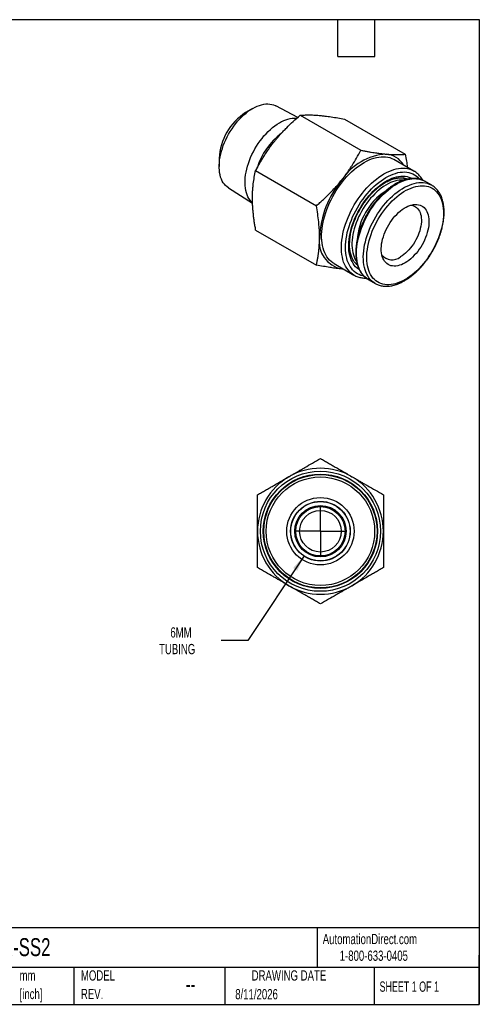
# Model space of a CAD drawing. Header units: millimetres. Extents: x 3 to 137, y 3 to 105.
# Tile 2 of 2: x 89 to 137, y 3 to 105. Entities that reach past the tile are written whole.
import ezdxf

# ---------------------------------------------------------------- set-up
doc = ezdxf.new("R2010")
doc.units = ezdxf.units.MM
doc.header["$LTSCALE"] = 0.5
doc.linetypes.add('SLD-Center', pattern=[19.05, 15.24, -1.27, 1.27, -1.27])
doc.linetypes.add('SLD-Solid', pattern=[0])
doc.layers.add('CENTER', color=40, linetype='SLD-Center')
doc.layers.add('DIMENSIONS', color=140, linetype='SLD-Solid', lineweight=25)
doc.layers.add('TEXT', color=140, linetype='SLD-Solid', lineweight=25)
doc.styles.add('SLDTEXTSTYLE0', font='TXT', dxfattribs={"width": 0.7})
doc.styles.add('SLDTEXTSTYLE1', font='TXT', dxfattribs={"width": 0.65})
doc.dimstyles.new('SLDDIMSTYLE1', dxfattribs={"dimtxt": 1.079004, "dimasz": 1.651, "dimexe": 0, "dimexo": 0.0625, "dimgap": 0.269751, "dimtad": 0, "dimtih": 1, "dimtoh": 1, "dimdec": 1, "dimrnd": 1e-09, "dimzin": 12, "dimdsep": 46, "dimtxsty": 'SLDTEXTSTYLE0', "dimsah": 1, "dimcen": 0, "dimadec": 0, "dimazin": 3, "dimtfac": 1, "dimtdec": 1, "dimtofl": 0, "dimtmove": 0, "dimatfit": 3, "dimfxl": 0, "dimfrac": 2, "dimtolj": 1, "dimtzin": 12, "dimarcsym": 0})

# ---------------------------------------------------------------- blocks, each defined once
blk = doc.blocks.new('SW_NOTE_0')
at = {"layer": 'TEXT', "color": 0, "char_height": 1.058, "attachment_point": 1, "style": 'SLDTEXTSTYLE0'}
for s, insert in [('mm', (0, 1.36)), ('[inch]', (0, -0.55))]:
    blk.add_mtext(s, dxfattribs=dict(at, insert=insert))
blk = doc.blocks.new('SW_NOTE_0_6')
at = {"layer": 'TEXT', "color": 0, "char_height": 1.058, "attachment_point": 1, "style": 'SLDTEXTSTYLE0'}
for s, insert in [('MODEL', (0, 1.36)), ('REV.', (0, -0.55))]:
    blk.add_mtext(s, dxfattribs=dict(at, insert=insert))
blk = doc.blocks.new('_D_4')
at = {"layer": 'DIMENSIONS'}
for p, q in [((118.42, 49.44), (112.62, 40.71)), ((112.62, 40.71), (109.85, 40.71))]:
    blk.add_line(p, q, dxfattribs=at)
blk.add_solid([(118.42, 49.44), (117.29, 48.2), (117.72, 47.92)], dxfattribs=at)
at = {"layer": 'DIMENSIONS', "char_height": 1.058, "attachment_point": 1, "style": 'SLDTEXTSTYLE0'}
for s, insert in [('6MM', (104.61, 42.08)), ('TUBING', (103.44, 40.36))]:
    blk.add_mtext(s, dxfattribs=dict(at, insert=insert))
blk = doc.blocks.new('SW_CENTERMARKSYMBOL_0')
at = {"layer": 'CENTER', "color": 0}
for q in [(0, 2.54), (-2.54, 0), (0, -2.54), (2.54, 0)]:
    blk.add_line((0, 0), q, dxfattribs=at)

msp = doc.modelspace()

# ---------------------------------------------------------------- linework, layer by layer
for p, q in [((113.11, 95.61), (112.38, 95.19)), ((117.77, 94.69), (115.5, 95.88)), ((118.02, 94.91), (124.28, 91.3)), ((122.61, 94.5), (128.88, 90.89)), ((109.65, 90.46), (109.65, 89.62)), ((129.77, 89.16), (127.71, 90.35)), ((113.42, 89.2), (119.69, 85.58)), ((128.93, 88.29), (128.67, 88.44)), ((129.77, 89.16), (129.78, 89.15)), ((110.61, 87.41), (113.1, 85.84)), ((131.61, 87.7), (130.9, 88.1)), ((131.61, 87.7), (131.62, 87.69)), ((113.42, 83.07), (119.69, 79.45)), ((121.52, 79.61), (123.57, 78.42)), ((123.65, 79.73), (123.91, 79.58)), ((122.32, 79.05), (122.49, 79.04)), ((122.5, 79.04), (122.32, 79.05)), ((123.58, 78.41), (123.57, 78.42)), ((125.05, 77.97), (125.76, 77.56)), ((125.78, 77.55), (125.76, 77.56))]:
    msp.add_line(p, q)
at = {"flags": 128}
for points in [[(111.56, 94.29), (111.77, 94.53), (111.99, 94.75), (112.21, 94.95), (112.43, 95.14), (112.66, 95.32), (112.89, 95.48), (113.12, 95.62), (113.36, 95.74), (113.59, 95.85), (113.81, 95.93), (114.04, 96), (114.26, 96.05), (114.47, 96.08), (114.68, 96.08), (114.89, 96.07), (115.08, 96.04), (115.27, 95.99), (115.44, 95.92), (115.5, 95.88)], [(110.61, 87.41), (110.46, 87.52), (110.32, 87.65), (110.19, 87.79), (110.07, 87.95), (109.97, 88.13), (109.88, 88.33), (109.8, 88.54), (109.74, 88.76), (109.7, 88.99), (109.67, 89.24), (109.65, 89.5), (109.65, 89.77), (109.67, 90.04), (109.7, 90.33), (109.75, 90.61), (109.81, 90.91), (109.89, 91.2), (109.98, 91.5), (110.08, 91.8), (110.2, 92.1), (110.33, 92.39), (110.48, 92.68), (110.63, 92.97), (110.8, 93.25), (110.98, 93.53), (111.16, 93.79), (111.36, 94.05), (111.56, 94.29)], [(113.1, 85.87), (112.97, 86), (112.84, 86.15), (112.72, 86.32), (112.62, 86.51), (112.53, 86.71), (112.46, 86.92), (112.4, 87.15), (112.36, 87.39), (112.33, 87.65), (112.32, 87.91), (112.33, 88.18), (112.35, 88.47), (112.38, 88.75), (112.43, 89.05), (112.5, 89.34), (112.58, 89.65), (112.67, 89.95), (112.78, 90.25), (112.9, 90.55), (113.03, 90.85), (113.18, 91.15), (113.34, 91.44), (113.51, 91.72), (113.69, 92), (113.88, 92.27), (114.08, 92.53), (114.28, 92.78), (114.5, 93.01), (114.72, 93.23), (114.94, 93.44), (115.17, 93.64), (115.4, 93.82), (115.63, 93.98), (115.87, 94.12)], [(121.52, 79.61), (121.38, 79.69), (121.21, 79.82), (121.05, 79.97), (120.91, 80.13), (120.78, 80.32), (120.66, 80.51), (120.55, 80.73), (120.46, 80.96), (120.39, 81.2), (120.33, 81.46), (120.28, 81.73), (120.25, 82.01), (120.23, 82.3), (120.23, 82.6), (120.25, 82.91), (120.28, 83.22), (120.33, 83.54), (120.39, 83.87), (120.46, 84.2), (120.55, 84.53), (120.66, 84.87), (120.78, 85.2), (120.91, 85.54), (121.05, 85.87), (121.21, 86.2), (121.38, 86.53), (121.56, 86.85), (121.75, 87.16), (121.95, 87.47), (122.17, 87.76), (122.39, 88.05), (122.61, 88.33), (122.85, 88.59), (123.09, 88.84), (123.33, 89.08), (123.59, 89.3), (123.84, 89.51), (124.1, 89.7), (124.36, 89.88), (124.62, 90.04), (124.87, 90.18), (125.13, 90.3), (125.39, 90.41), (125.64, 90.49), (125.9, 90.56), (126.14, 90.6), (126.38, 90.63), (126.62, 90.64), (126.84, 90.62), (127.06, 90.59), (127.28, 90.54), (127.48, 90.46), (127.67, 90.37), (127.71, 90.35)], [(123.57, 78.42), (123.43, 78.51), (123.26, 78.64), (123.1, 78.79), (122.96, 78.95), (122.83, 79.13), (122.71, 79.33), (122.6, 79.55), (122.51, 79.77), (122.44, 80.02), (122.38, 80.27), (122.33, 80.54), (122.3, 80.82), (122.28, 81.11), (122.28, 81.41), (122.3, 81.72), (122.33, 82.04), (122.38, 82.36), (122.44, 82.69), (122.51, 83.02), (122.6, 83.35), (122.71, 83.69), (122.83, 84.02), (122.96, 84.36), (123.1, 84.69), (123.26, 85.02), (123.43, 85.34), (123.61, 85.66), (123.8, 85.98), (124.01, 86.28), (124.22, 86.58), (124.44, 86.87), (124.66, 87.14), (124.9, 87.41), (125.14, 87.66), (125.39, 87.9), (125.64, 88.12), (125.89, 88.33), (126.15, 88.52), (126.41, 88.7), (126.67, 88.86), (126.93, 89), (127.18, 89.12), (127.44, 89.22), (127.7, 89.31), (127.95, 89.37), (128.19, 89.42), (128.43, 89.45), (128.67, 89.45), (128.9, 89.44), (129.11, 89.41), (129.33, 89.35), (129.53, 89.28), (129.72, 89.19), (129.77, 89.16)], [(124.59, 78.32), (124.51, 78.34), (124.3, 78.39), (124.11, 78.47), (123.93, 78.56), (123.76, 78.67), (123.59, 78.8), (123.44, 78.95), (123.31, 79.12), (123.18, 79.3), (123.07, 79.5), (122.98, 79.71), (122.89, 79.94), (122.83, 80.18), (122.77, 80.43), (122.74, 80.7), (122.71, 80.98), (122.71, 81.26), (122.71, 81.56), (122.74, 81.86), (122.77, 82.17), (122.83, 82.49), (122.89, 82.8), (122.98, 83.13), (123.07, 83.45), (123.18, 83.78), (123.31, 84.1), (123.44, 84.43), (123.59, 84.75), (123.76, 85.06), (123.93, 85.37), (124.11, 85.68), (124.3, 85.98), (124.51, 86.27), (124.72, 86.55), (124.94, 86.82), (125.17, 87.08), (125.4, 87.32), (125.64, 87.55), (125.88, 87.77), (126.13, 87.98), (126.37, 88.16), (126.63, 88.33), (126.88, 88.49), (127.13, 88.62), (127.38, 88.74), (127.63, 88.84), (127.88, 88.92), (128.12, 88.99), (128.36, 89.03), (128.59, 89.05), (128.82, 89.06), (129.04, 89.04), (129.25, 89), (129.45, 88.95), (129.64, 88.87), (129.83, 88.78), (130, 88.67), (130.16, 88.54), (130.31, 88.39), (130.37, 88.33)], [(124.13, 78.98), (124.05, 79.03), (123.89, 79.15), (123.74, 79.29), (123.61, 79.44), (123.49, 79.62), (123.38, 79.81), (123.28, 80.01), (123.2, 80.23), (123.14, 80.47), (123.09, 80.71), (123.05, 80.97), (123.04, 81.24), (123.03, 81.52), (123.04, 81.81), (123.07, 82.1), (123.11, 82.41), (123.17, 82.71), (123.24, 83.03), (123.33, 83.34), (123.43, 83.65), (123.55, 83.97), (123.68, 84.28), (123.82, 84.59), (123.97, 84.9), (124.14, 85.2), (124.31, 85.5), (124.5, 85.79), (124.7, 86.07), (124.9, 86.34), (125.12, 86.6), (125.34, 86.85), (125.56, 87.09), (125.79, 87.31), (126.03, 87.51), (126.27, 87.71), (126.51, 87.88), (126.76, 88.04), (127, 88.18), (127.24, 88.3), (127.49, 88.41), (127.73, 88.49), (127.96, 88.56), (128.19, 88.6), (128.42, 88.63), (128.64, 88.64), (128.85, 88.62), (129.06, 88.59), (129.26, 88.54), (129.44, 88.46), (129.57, 88.4)], [(128.81, 88.42), (128.82, 88.41), (128.94, 88.29)], [(128.71, 88.22), (128.66, 88.23), (128.45, 88.23), (128.24, 88.21), (128.02, 88.18), (127.8, 88.12), (127.57, 88.05), (127.34, 87.96), (127.1, 87.84), (126.87, 87.71), (126.63, 87.56), (126.4, 87.4), (126.17, 87.22), (125.95, 87.02), (125.72, 86.81), (125.51, 86.58), (125.29, 86.35), (125.09, 86.1), (124.89, 85.84), (124.71, 85.57), (124.53, 85.29), (124.36, 85), (124.2, 84.71), (124.06, 84.42), (123.93, 84.12), (123.81, 83.82), (123.7, 83.51), (123.61, 83.21), (123.53, 82.91), (123.47, 82.62), (123.42, 82.32), (123.39, 82.04), (123.37, 81.76), (123.37, 81.49), (123.39, 81.23), (123.42, 80.97), (123.46, 80.74), (123.52, 80.51), (123.59, 80.29), (123.68, 80.1), (123.78, 79.91), (123.85, 79.81)], [(125.05, 77.97), (125.03, 77.98), (124.86, 78.1), (124.7, 78.23), (124.55, 78.38), (124.41, 78.55), (124.29, 78.74), (124.18, 78.94), (124.09, 79.15), (124.01, 79.38), (123.95, 79.63), (123.9, 79.89), (123.86, 80.15), (123.84, 80.43), (123.84, 80.72), (123.85, 81.02), (123.88, 81.33), (123.92, 81.64), (123.98, 81.95), (124.05, 82.28), (124.13, 82.6), (124.24, 82.92), (124.35, 83.25), (124.48, 83.57), (124.62, 83.9), (124.77, 84.22), (124.94, 84.53), (125.12, 84.84), (125.3, 85.15), (125.5, 85.44), (125.71, 85.73), (125.92, 86), (126.15, 86.27), (126.38, 86.52), (126.61, 86.76), (126.85, 86.99), (127.1, 87.2), (127.35, 87.4), (127.6, 87.58), (127.85, 87.74), (128.1, 87.89), (128.35, 88.01), (128.6, 88.12), (128.85, 88.21), (129.1, 88.28), (129.34, 88.33), (129.57, 88.37), (129.8, 88.38), (130.02, 88.37), (130.24, 88.34), (130.45, 88.3), (130.64, 88.23), (130.83, 88.14), (130.9, 88.1)], [(125.76, 77.56), (125.73, 77.58), (125.56, 77.69), (125.4, 77.82), (125.25, 77.98), (125.12, 78.14), (125, 78.33), (124.89, 78.53), (124.8, 78.75), (124.72, 78.98), (124.65, 79.22), (124.6, 79.48), (124.57, 79.75), (124.55, 80.03), (124.54, 80.31), (124.56, 80.61), (124.58, 80.92), (124.63, 81.23), (124.68, 81.55), (124.75, 81.87), (124.84, 82.19), (124.94, 82.52), (125.06, 82.84), (125.19, 83.17), (125.33, 83.49), (125.48, 83.81), (125.65, 84.12), (125.82, 84.43), (126.01, 84.74), (126.21, 85.03), (126.42, 85.32), (126.63, 85.6), (126.85, 85.86), (127.08, 86.11), (127.32, 86.35), (127.56, 86.58), (127.8, 86.79), (128.05, 86.99), (128.3, 87.17), (128.55, 87.33), (128.81, 87.48), (129.06, 87.6), (129.31, 87.71), (129.56, 87.8), (129.8, 87.88), (130.04, 87.93), (130.28, 87.96), (130.51, 87.97), (130.73, 87.96), (130.95, 87.93), (131.15, 87.89), (131.35, 87.82), (131.54, 87.73), (131.61, 87.7)], [(128.86, 77.96), (128.61, 77.82), (128.37, 77.71), (128.12, 77.61), (127.88, 77.53), (127.65, 77.47), (127.41, 77.44), (127.19, 77.42), (126.97, 77.42), (126.75, 77.44), (126.55, 77.48), (126.35, 77.54), (126.17, 77.62), (125.99, 77.72), (125.83, 77.83), (125.68, 77.97), (125.54, 78.12), (125.41, 78.29), (125.29, 78.48), (125.19, 78.68), (125.11, 78.9), (125.04, 79.13), (124.98, 79.37), (124.94, 79.63), (124.91, 79.89), (124.9, 80.17), (124.9, 80.46), (124.92, 80.75), (124.96, 81.05), (125.01, 81.36), (125.07, 81.67), (125.15, 81.99), (125.24, 82.3), (125.35, 82.62), (125.47, 82.94), (125.6, 83.26), (125.75, 83.57), (125.91, 83.88), (126.08, 84.18), (126.26, 84.48), (126.45, 84.77), (126.65, 85.05), (126.86, 85.32), (127.08, 85.58), (127.3, 85.83), (127.53, 86.07), (127.76, 86.29), (128, 86.5), (128.24, 86.69), (128.49, 86.87), (128.73, 87.03), (128.98, 87.17), (129.23, 87.29), (129.47, 87.4), (129.71, 87.49), (129.95, 87.55), (130.19, 87.6), (130.42, 87.63), (130.64, 87.64), (130.86, 87.63), (131.06, 87.6), (131.26, 87.55), (131.46, 87.48), (131.64, 87.39), (131.81, 87.28), (131.96, 87.16), (132.11, 87.01), (132.25, 86.85), (132.37, 86.67), (132.47, 86.48), (132.57, 86.27), (132.65, 86.05), (132.71, 85.81), (132.76, 85.56), (132.79, 85.3), (132.81, 85.02), (132.82, 84.74), (132.81, 84.45), (132.78, 84.15), (132.74, 83.85), (132.68, 83.54), (132.61, 83.23), (132.52, 82.91), (132.42, 82.59), (132.31, 82.27), (132.18, 81.96), (132.04, 81.64), (131.89, 81.33), (131.72, 81.02), (131.55, 80.72), (131.36, 80.43), (131.17, 80.14), (130.96, 79.87), (130.75, 79.6), (130.53, 79.35), (130.3, 79.1), (130.07, 78.87), (129.83, 78.66), (129.59, 78.46), (129.35, 78.27), (129.1, 78.11), (128.86, 77.96)], [(128.86, 79.68), (128.66, 79.58), (128.47, 79.49), (128.28, 79.43), (128.09, 79.38), (127.9, 79.35), (127.73, 79.35), (127.56, 79.36), (127.39, 79.39), (127.24, 79.45), (127.1, 79.52), (126.97, 79.61), (126.85, 79.72), (126.74, 79.85), (126.65, 80), (126.57, 80.16), (126.5, 80.33), (126.45, 80.52), (126.42, 80.72), (126.4, 80.94), (126.39, 81.16), (126.41, 81.39), (126.43, 81.63), (126.48, 81.88), (126.53, 82.13), (126.61, 82.38), (126.69, 82.63), (126.79, 82.89), (126.91, 83.14), (127.03, 83.38), (127.17, 83.62), (127.32, 83.86), (127.47, 84.08), (127.64, 84.3), (127.81, 84.5), (127.99, 84.69), (128.18, 84.87), (128.37, 85.04), (128.56, 85.18), (128.76, 85.31), (128.96, 85.43), (129.15, 85.52), (129.34, 85.6), (129.53, 85.65), (129.72, 85.69), (129.9, 85.71), (130.08, 85.7), (130.24, 85.68), (130.4, 85.64), (130.55, 85.57), (130.68, 85.49), (130.81, 85.39), (130.92, 85.27), (131.02, 85.13), (131.11, 84.98), (131.18, 84.81), (131.24, 84.63), (131.28, 84.43), (131.31, 84.23), (131.32, 84.01), (131.32, 83.78), (131.3, 83.54), (131.26, 83.3), (131.21, 83.05), (131.15, 82.8), (131.07, 82.55), (130.97, 82.29), (130.87, 82.04), (130.75, 81.8), (130.62, 81.55), (130.47, 81.31), (130.32, 81.08), (130.16, 80.86), (129.99, 80.65), (129.81, 80.46), (129.63, 80.27), (129.44, 80.1), (129.25, 79.94), (129.05, 79.8), (128.86, 79.68)], [(129.42, 85.62), (129.49, 85.62), (129.64, 85.59), (129.79, 85.54), (129.92, 85.47), (130.04, 85.39), (130.15, 85.28), (130.25, 85.16), (130.33, 85.02), (130.4, 84.87), (130.46, 84.7), (130.5, 84.52), (130.53, 84.33), (130.54, 84.12), (130.54, 83.91), (130.52, 83.69), (130.48, 83.46), (130.43, 83.23), (130.37, 83), (130.29, 82.76), (130.2, 82.53), (130.1, 82.29), (129.98, 82.06), (129.85, 81.84), (129.72, 81.62), (129.57, 81.41), (129.41, 81.22), (129.25, 81.03), (129.08, 80.85), (128.9, 80.69), (128.73, 80.54), (128.54, 80.41), (128.36, 80.3)], [(123.9, 79.58), (123.89, 79.58), (123.74, 79.62)]]:
    msp.add_lwpolyline(points, dxfattribs=at)
for radius in [6.2, 5.9, 5.85, 5.6, 3.48, 3.08, 3.06, 2.65, 2.55, 2.15]:
    msp.add_circle((120.11, 51.99), radius)
for centre, radius, start, end in [((115.57, 90.2), 5.92, 122.5605, 177.4449), ((117.51, 91.53), 3.06, 87.2699, 122.401), ((120.17, 87.52), 6.88, 126.4801, 163.5492), ((127.27, 84.98), 5.93, 93.4295, 146.5651), ((126.73, 88.63), 2.28, 30.3926, 85.3189), ((129.97, 81.87), 9.96, 140.1971, 177.3915), ((130.52, 81.57), 6.64, 124.2394, 175.9788), ((122.85, 81.87), 2.87, 170.8958, 259.3055), ((127.51, 81.33), 1.34, 218.6726, 309.698), ((120.11, 51.99), 6.5, 60, 120), ((120.11, 51.99), 6.5, 120, 180), ((120.11, 51.99), 6.5, 0, 60), ((120.11, 51.99), 6.5, 180, 240), ((120.11, 51.99), 6.5, 300, 0), ((120.11, 51.99), 6.5, 240, 300)]:
    msp.add_arc(centre, radius, start, end)
for points, knots in [([(115.39, 92.25), (115.45, 92.33), (115.58, 92.48), (115.78, 92.72), (116.02, 92.99), (116.3, 93.29), (116.73, 93.74), (117.3, 94.29), (117.77, 94.7), (118.02, 94.91)], [0, 0, 0, 0, 0.082593, 0.165197, 0.248229, 0.37276, 0.49831, 0.744601, 1, 1, 1, 1]), ([(118.02, 94.91), (118.09, 94.92), (118.23, 94.93), (118.45, 94.94), (118.68, 94.95), (118.92, 94.95), (119.17, 94.95), (119.43, 94.94), (119.7, 94.92), (119.89, 94.91), (119.98, 94.9)], [0, 0, 0, 0, 0.129169, 0.25536, 0.379256, 0.501633, 0.626734, 0.750818, 0.875636, 1, 1, 1, 1]), ([(119.98, 94.9), (120.05, 94.89), (120.18, 94.88), (120.38, 94.86), (120.61, 94.83), (120.9, 94.8), (121.33, 94.73), (121.9, 94.64), (122.37, 94.55), (122.61, 94.5)], [0, 0, 0, 0, 0.082593, 0.165197, 0.248229, 0.37276, 0.49831, 0.744601, 1, 1, 1, 1]), ([(113.42, 89.2), (113.49, 89.33), (113.63, 89.6), (113.86, 90), (114.09, 90.38), (114.32, 90.76), (114.57, 91.14), (114.83, 91.52), (115.1, 91.89), (115.29, 92.13), (115.39, 92.25)], [0, 0, 0, 0, 0.129169, 0.25536, 0.379256, 0.501633, 0.626734, 0.750818, 0.875636, 1, 1, 1, 1]), ([(122.32, 88.25), (122.39, 88.34), (122.54, 88.53), (122.76, 88.82), (122.97, 89.12), (123.18, 89.42), (123.48, 89.88), (123.86, 90.5), (124.14, 91.03), (124.28, 91.3)], [0, 0, 0, 0, 0.0977629, 0.196408, 0.2960037, 0.3966163, 0.4983104, 0.7414802, 1, 1, 1, 1]), ([(124.28, 91.3), (124.41, 91.27), (124.65, 91.23), (125.01, 91.16), (125.35, 91.1), (125.72, 91.05), (126.11, 90.99), (126.53, 90.94), (126.78, 90.91), (126.91, 90.9)], [0, 0, 0, 0, 0.131141, 0.258411, 0.381884, 0.501642, 0.670484, 0.836501, 1, 1, 1, 1]), ([(126.91, 90.9), (126.99, 90.89), (127.14, 90.88), (127.36, 90.87), (127.57, 90.86), (127.78, 90.85), (128.07, 90.85), (128.45, 90.85), (128.73, 90.87), (128.88, 90.89)], [0, 0, 0, 0, 0.0977629, 0.196408, 0.2960037, 0.3966163, 0.4983104, 0.7414802, 1, 1, 1, 1]), ([(128.88, 90.89), (128.92, 90.65), (129, 90.21), (129.06, 89.77), (129.08, 89.56)], [0, 0, 0, 0, 0.519721, 1, 1, 1, 1]), ([(113.09, 86.32), (113.09, 86.41), (113.09, 86.58), (113.1, 86.84), (113.11, 87.13), (113.14, 87.46), (113.19, 87.94), (113.28, 88.52), (113.37, 88.97), (113.42, 89.2)], [0, 0, 0, 0, 0.083406, 0.166866, 0.25081, 0.375911, 0.501957, 0.74648, 1, 1, 1, 1]), ([(123.95, 79.44), (123.92, 79.46), (123.84, 79.52), (123.72, 79.64), (123.61, 79.78), (123.51, 79.93), (123.42, 80.1), (123.34, 80.28), (123.27, 80.47), (123.21, 80.68), (123.17, 80.89), (123.14, 81.12), (123.12, 81.36), (123.12, 81.61), (123.13, 81.86), (123.15, 82.13), (123.18, 82.4), (123.23, 82.68), (123.29, 82.96), (123.36, 83.24), (123.45, 83.53), (123.55, 83.81), (123.66, 84.1), (123.78, 84.39), (123.92, 84.67), (124.06, 84.95), (124.21, 85.23), (124.38, 85.5), (124.55, 85.77), (124.73, 86.02), (124.92, 86.27), (125.11, 86.51), (125.31, 86.74), (125.52, 86.95), (125.73, 87.16), (125.94, 87.35), (126.16, 87.53), (126.37, 87.69), (126.59, 87.84), (126.81, 87.97), (127.03, 88.09), (127.24, 88.19), (127.45, 88.28), (127.66, 88.35), (127.86, 88.4), (128.06, 88.44), (128.25, 88.46), (128.44, 88.46), (128.62, 88.45), (128.79, 88.42), (128.95, 88.38), (129.04, 88.34), (129.08, 88.32)], [0, 0, 0, 0, 0.015738, 0.037065, 0.058167, 0.079007, 0.099599, 0.119985, 0.140214, 0.160332, 0.180379, 0.200382, 0.220365, 0.240343, 0.260322, 0.280312, 0.300316, 0.320337, 0.340375, 0.360431, 0.380503, 0.40059, 0.420689, 0.440798, 0.460916, 0.48104, 0.501167, 0.521296, 0.541422, 0.561545, 0.58166, 0.601766, 0.62186, 0.64194, 0.662004, 0.68205, 0.702075, 0.72208, 0.742064, 0.762027, 0.781972, 0.801905, 0.821833, 0.841765, 0.861717, 0.881713, 0.901783, 0.921967, 0.942311, 0.962864, 0.983667, 1, 1, 1, 1]), ([(130.9, 88.1), (130.9, 88.11), (130.83, 88.14), (130.71, 88.2), (130.52, 88.28), (130.32, 88.34), (130.11, 88.38), (129.9, 88.4), (129.68, 88.4), (129.46, 88.39), (129.23, 88.36), (128.99, 88.31), (128.75, 88.24), (128.51, 88.15), (128.27, 88.05), (128.03, 87.93), (127.78, 87.79), (127.54, 87.64), (127.3, 87.47), (127.06, 87.29), (126.83, 87.09), (126.6, 86.88), (126.37, 86.66), (126.15, 86.43), (125.94, 86.18), (125.73, 85.93), (125.53, 85.66), (125.34, 85.39), (125.15, 85.11), (124.98, 84.82), (124.81, 84.52), (124.66, 84.22), (124.51, 83.92), (124.38, 83.62), (124.26, 83.31), (124.15, 83), (124.06, 82.69), (123.97, 82.38), (123.9, 82.08), (123.85, 81.78), (123.81, 81.48), (123.78, 81.18), (123.76, 80.9), (123.76, 80.61), (123.78, 80.34), (123.81, 80.08), (123.85, 79.82), (123.91, 79.58), (123.98, 79.34), (124.06, 79.12), (124.16, 78.91), (124.27, 78.72), (124.4, 78.54), (124.54, 78.38), (124.68, 78.23), (124.84, 78.1), (124.97, 78.01), (125.06, 77.97), (125.08, 77.96)], [0, 0, 0, 0, 0.001248, 0.019024, 0.036795, 0.054595, 0.072459, 0.090411, 0.108468, 0.126634, 0.144902, 0.16326, 0.18169, 0.200175, 0.218698, 0.237243, 0.2558, 0.274358, 0.292912, 0.311458, 0.329993, 0.348518, 0.367033, 0.385537, 0.404033, 0.42252, 0.441002, 0.459478, 0.47795, 0.496421, 0.514891, 0.533362, 0.551836, 0.570313, 0.588796, 0.607285, 0.625783, 0.644291, 0.662811, 0.681343, 0.699888, 0.718446, 0.737019, 0.755602, 0.774195, 0.792792, 0.811383, 0.829957, 0.848499, 0.866992, 0.885417, 0.903753, 0.921984, 0.940102, 0.958107, 0.97601, 0.993835, 1, 1, 1, 1]), ([(130.68, 88.21), (130.68, 88.22), (130.64, 88.29), (130.56, 88.42), (130.43, 88.6), (130.28, 88.76), (130.12, 88.91), (129.96, 89.04), (129.84, 89.12), (129.78, 89.15)], [0, 0, 0, 0, 0.004824, 0.173586, 0.341263, 0.507796, 0.673225, 0.837699, 1, 1, 1, 1]), ([(119.69, 85.58), (119.81, 85.69), (120.06, 85.9), (120.41, 86.22), (120.75, 86.54), (121.12, 86.9), (121.51, 87.31), (121.93, 87.78), (122.19, 88.09), (122.32, 88.25)], [0, 0, 0, 0, 0.131141, 0.258411, 0.381884, 0.501642, 0.670484, 0.836501, 1, 1, 1, 1]), ([(128.81, 77.84), (128.85, 77.87), (128.97, 77.94), (129.18, 78.07), (129.42, 78.24), (129.65, 78.43), (129.89, 78.63), (130.12, 78.84), (130.34, 79.07), (130.56, 79.3), (130.77, 79.55), (130.98, 79.81), (131.18, 80.08), (131.37, 80.35), (131.55, 80.64), (131.72, 80.93), (131.88, 81.22), (132.04, 81.52), (132.18, 81.83), (132.31, 82.13), (132.42, 82.44), (132.53, 82.75), (132.62, 83.06), (132.7, 83.36), (132.77, 83.67), (132.82, 83.97), (132.86, 84.27), (132.88, 84.56), (132.89, 84.85), (132.89, 85.13), (132.87, 85.4), (132.84, 85.66), (132.79, 85.91), (132.73, 86.15), (132.66, 86.38), (132.57, 86.6), (132.46, 86.81), (132.35, 86.99), (132.22, 87.17), (132.08, 87.33), (131.93, 87.47), (131.78, 87.59), (131.67, 87.66), (131.62, 87.69)], [0, 0, 0, 0, 0.013171, 0.038081, 0.06298, 0.087869, 0.112743, 0.137603, 0.162449, 0.187282, 0.212104, 0.236915, 0.261718, 0.286515, 0.311308, 0.336098, 0.360889, 0.385681, 0.410477, 0.435278, 0.460087, 0.484907, 0.509738, 0.534583, 0.559443, 0.584321, 0.609217, 0.634131, 0.659062, 0.684009, 0.708966, 0.733926, 0.758873, 0.783794, 0.808666, 0.833465, 0.858165, 0.882741, 0.907171, 0.931448, 0.955575, 0.979573, 1, 1, 1, 1]), ([(113.42, 83.07), (113.4, 83.21), (113.35, 83.5), (113.28, 83.92), (113.22, 84.33), (113.18, 84.73), (113.14, 85.14), (113.11, 85.54), (113.09, 85.94), (113.09, 86.19), (113.09, 86.32)], [0, 0, 0, 0, 0.1288206, 0.2546802, 0.3782548, 0.5003136, 0.6255657, 0.7497912, 0.8751236, 1, 1, 1, 1]), ([(120.02, 82.32), (120.02, 82.43), (120.02, 82.63), (120.01, 82.94), (119.99, 83.26), (119.96, 83.59), (119.92, 84.07), (119.83, 84.74), (119.74, 85.29), (119.69, 85.58)], [0, 0, 0, 0, 0.098452, 0.197805, 0.298129, 0.399491, 0.501958, 0.743402, 1, 1, 1, 1]), ([(119.69, 79.45), (119.71, 79.57), (119.76, 79.8), (119.83, 80.15), (119.89, 80.49), (119.94, 80.88), (119.98, 81.32), (120.01, 81.82), (120.02, 82.16), (120.02, 82.32)], [0, 0, 0, 0, 0.1307841, 0.2577155, 0.3808679, 0.5003221, 0.6696256, 0.8360815, 1, 1, 1, 1]), ([(122.32, 79.05), (122.24, 79.06), (122.09, 79.08), (121.85, 79.1), (121.6, 79.13), (121.34, 79.17), (120.95, 79.23), (120.41, 79.32), (119.93, 79.4), (119.69, 79.45)], [0, 0, 0, 0, 0.097763, 0.196408, 0.296004, 0.396616, 0.49831, 0.74148, 1, 1, 1, 1]), ([(123.58, 78.41), (123.65, 78.38), (123.77, 78.32), (123.97, 78.24), (124.17, 78.18), (124.38, 78.14), (124.6, 78.11), (124.76, 78.1), (124.84, 78.11), (124.84, 78.11)], [0, 0, 0, 0, 0.163107, 0.327184, 0.491545, 0.656516, 0.822353, 0.989216, 1, 1, 1, 1]), ([(125.78, 77.55), (125.82, 77.53), (125.92, 77.47), (126.09, 77.41), (126.28, 77.34), (126.49, 77.3), (126.7, 77.27), (126.91, 77.26), (127.14, 77.27), (127.37, 77.3), (127.6, 77.35), (127.84, 77.41), (128.08, 77.49), (128.32, 77.59), (128.56, 77.71), (128.73, 77.8), (128.81, 77.84)], [0, 0, 0, 0, 0.046812, 0.118425, 0.190115, 0.262026, 0.334273, 0.406928, 0.48002, 0.553535, 0.627428, 0.701633, 0.776077, 0.850688, 0.925407, 1, 1, 1, 1]), ([(116.86, 57.62), (116.97, 57.68), (117.18, 57.81), (117.51, 58), (117.83, 58.18), (118.16, 58.37), (118.65, 58.65), (119.3, 59.03), (119.84, 59.34), (120.11, 59.5)], [0, 0, 0, 0, 0.0977629, 0.196408, 0.2960037, 0.3966163, 0.4983104, 0.7414802, 1, 1, 1, 1]), ([(120.11, 59.5), (120.25, 59.42), (120.53, 59.26), (120.94, 59.02), (121.34, 58.79), (121.78, 58.53), (122.28, 58.25), (122.82, 57.93), (123.18, 57.73), (123.36, 57.62)], [0, 0, 0, 0, 0.131141, 0.258411, 0.381884, 0.501642, 0.670484, 0.836501, 1, 1, 1, 1]), ([(113.61, 55.75), (113.75, 55.83), (114.03, 55.99), (114.44, 56.22), (114.84, 56.45), (115.28, 56.71), (115.78, 57), (116.32, 57.31), (116.68, 57.52), (116.86, 57.62)], [0, 0, 0, 0, 0.131141, 0.258411, 0.381884, 0.501642, 0.670484, 0.836501, 1, 1, 1, 1]), ([(123.36, 57.62), (123.47, 57.56), (123.68, 57.44), (124.01, 57.25), (124.33, 57.06), (124.66, 56.87), (125.15, 56.59), (125.8, 56.22), (126.34, 55.91), (126.61, 55.75)], [0, 0, 0, 0, 0.0977629, 0.196408, 0.2960037, 0.3966163, 0.4983104, 0.7414802, 1, 1, 1, 1]), ([(113.61, 51.99), (113.61, 52.12), (113.61, 52.37), (113.61, 52.74), (113.61, 53.12), (113.61, 53.51), (113.61, 54.06), (113.61, 54.81), (113.61, 55.43), (113.61, 55.75)], [0, 0, 0, 0, 0.098452, 0.197805, 0.298129, 0.399491, 0.501958, 0.743402, 1, 1, 1, 1]), ([(126.61, 55.75), (126.61, 55.58), (126.61, 55.27), (126.61, 54.79), (126.61, 54.33), (126.61, 53.82), (126.61, 53.25), (126.61, 52.62), (126.61, 52.2), (126.61, 51.99)], [0, 0, 0, 0, 0.130784, 0.257715, 0.380868, 0.500322, 0.669626, 0.836082, 1, 1, 1, 1]), ([(113.61, 48.24), (113.61, 48.4), (113.61, 48.72), (113.61, 49.19), (113.61, 49.65), (113.61, 50.17), (113.61, 50.74), (113.61, 51.37), (113.61, 51.79), (113.61, 51.99)], [0, 0, 0, 0, 0.1307841, 0.2577155, 0.3808679, 0.5003221, 0.6696256, 0.8360815, 1, 1, 1, 1]), ([(126.61, 51.99), (126.61, 51.87), (126.61, 51.62), (126.61, 51.24), (126.61, 50.86), (126.61, 50.48), (126.61, 49.92), (126.61, 49.17), (126.61, 48.56), (126.61, 48.24)], [0, 0, 0, 0, 0.0984522, 0.1978052, 0.298129, 0.3994913, 0.5019578, 0.7434015, 1, 1, 1, 1]), ([(116.86, 46.36), (116.76, 46.43), (116.54, 46.55), (116.22, 46.74), (115.89, 46.93), (115.56, 47.12), (115.08, 47.39), (114.42, 47.77), (113.89, 48.08), (113.61, 48.24)], [0, 0, 0, 0, 0.097763, 0.196408, 0.296004, 0.396616, 0.49831, 0.74148, 1, 1, 1, 1]), ([(126.61, 48.24), (126.47, 48.16), (126.2, 48), (125.79, 47.76), (125.39, 47.53), (124.94, 47.28), (124.45, 46.99), (123.9, 46.68), (123.54, 46.47), (123.36, 46.36)], [0, 0, 0, 0, 0.131141, 0.258411, 0.381884, 0.501642, 0.670484, 0.836501, 1, 1, 1, 1]), ([(120.11, 44.49), (119.97, 44.57), (119.7, 44.73), (119.29, 44.96), (118.89, 45.2), (118.44, 45.45), (117.95, 45.74), (117.4, 46.05), (117.04, 46.26), (116.86, 46.36)], [0, 0, 0, 0, 0.131141, 0.258411, 0.381884, 0.501642, 0.670484, 0.836501, 1, 1, 1, 1]), ([(123.36, 46.36), (123.26, 46.3), (123.04, 46.18), (122.72, 45.99), (122.39, 45.8), (122.06, 45.61), (121.58, 45.33), (120.92, 44.96), (120.39, 44.65), (120.11, 44.49)], [0, 0, 0, 0, 0.097763, 0.196408, 0.296004, 0.396616, 0.49831, 0.74148, 1, 1, 1, 1])]:
    msp.add_open_spline(points, degree=3, knots=knots)
msp.add_open_spline([(111.56, 94.29), (111.56, 94.29), (111.56, 94.29), (111.56, 94.29)], degree=3)
at = {"layer": 'TEXT'}
for p, q in [((3.17, 104.78), (136.52, 104.78)), ((121.92, 100.97), (121.92, 104.78)), ((125.73, 100.97), (125.73, 104.78)), ((136.52, 104.78), (136.52, 3.17)), ((121.92, 100.97), (125.73, 100.97)), ((136.52, 11.06), (3.17, 11.06)), ((119.79, 11.06), (119.79, 6.98)), ((136.52, 3.17), (136.52, 8.26)), ((136.52, 6.98), (3.17, 6.98)), ((94.65, 6.98), (94.65, 3.17)), ((110.23, 6.98), (110.23, 3.17)), ((125.67, 6.98), (125.67, 3.17)), ((3.17, 3.17), (136.52, 3.17))]:
    msp.add_line(p, q, dxfattribs=at)

# ---------------------------------------------------------------- block references
at = {"layer": 'CENTER'}
msp.add_blockref('SW_CENTERMARKSYMBOL_0', (120.11, 51.99), dxfattribs=at)
at = {"layer": 'TEXT'}
for name, p in [('SW_NOTE_0', (89.03, 5.32)), ('SW_NOTE_0_6', (95.37, 5.32))]:
    msp.add_blockref(name, p, dxfattribs=at)

# ---------------------------------------------------------------- texts
for s, insert, char_height, attachment_point, style in [('AutomationDirect.com', (120.35, 10.44), 1.0583, 1, 'SLDTEXTSTYLE0'), ('MS6M-18R-SS2', (79.6, 10), 1.8521, 1, 'SLDTEXTSTYLE0'), ('1-800-633-0405', (122.1, 8.72), 1.0583, 1, 'SLDTEXTSTYLE0'), ('DRAWING DATE', (116.86, 6.68), 1.0583, 2, 'SLDTEXTSTYLE0'), ('--', (106.21, 6.04), 1.587, 1, 'SLDTEXTSTYLE0'), ('SHEET 1 OF 1', (126.22, 5.53), 1.0583, 1, 'SLDTEXTSTYLE1'), ('8/11/2026', (111.31, 4.75), 1.058, 1, 'SLDTEXTSTYLE0')]:
    msp.add_mtext(s, dxfattribs=dict(at, insert=insert, char_height=char_height, attachment_point=attachment_point, style=style))

# ---------------------------------------------------------------- dimensions: what is measured, and where the dimension line sits
at = {"layer": 'DIMENSIONS'}
dim = msp.add_diameter_dim_2p(p1=(121.81, 54.55), p2=(118.42, 49.44), text='6MM\\PTUBING', dimstyle='SLDDIMSTYLE1', override={"dimpost": '<>'}, dxfattribs=at)
dim.commit()
dim.dimension.update_dxf_attribs({"geometry": '_D_4', "text_midpoint": (106.24, 40.71), "dimtype": 163})

doc.saveas('drawing.dxf')
